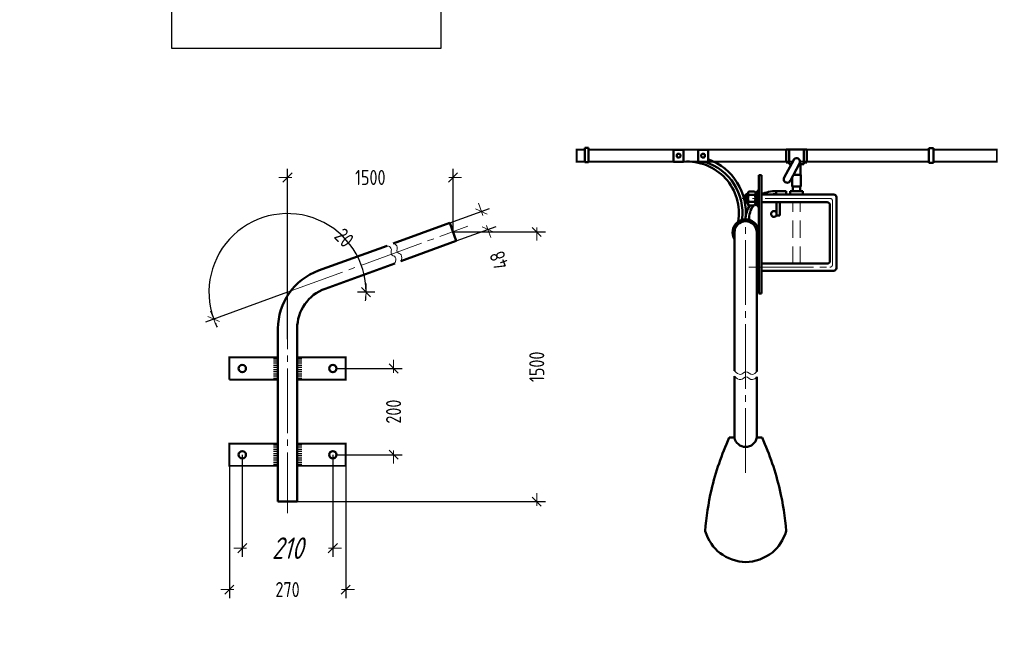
# Model space of a CAD drawing. Header units: millimetres. Extents: x 0 to 420, y 0 to 297.
# Tile 1 of 6: x 0 to 228, y 0 to 143. Entities that reach past the tile are written whole.
import ezdxf

# ---------------------------------------------------------------- set-up
doc = ezdxf.new("R2010")
doc.units = ezdxf.units.MM
for name, pattern in [('K5LT_AXLED', [19.5, 15, -1.5, 1.5, -1.5]), ('K5LT_BASIC', [0]), ('K5LT_DASHED', [6, 4, -2]), ('K5LT_THIN', [0]), ('K5LT_THIN_INCLUDED_TO_HATCHING', [0])]:
    doc.linetypes.add(name, pattern=pattern)
doc.layers.add('Системный слой', color=7, linetype='Continuous')
doc.styles.add('KDIMTEXTSTYLE', font='GOST_AU.SHX', dxfattribs={"width": 0.96, "oblique": 15, "height": 5})
doc.dimstyles.new('KDIMSTYLE (0.10)', dxfattribs={"dimtxt": 5, "dimasz": 1, "dimexe": 2, "dimexo": 0, "dimgap": 1, "dimtad": 1, "dimlfac": 10, "dimtxsty": 'KDIMTEXTSTYLE', "dimsah": 1, "dimcen": 0, "dimdle": 1, "dimadec": 0, "dimazin": 0, "dimtfac": 0.667, "dimtmove": 0, "dimatfit": 3, "dimfxl": 1, "dimtvp": 1, "dimtolj": 1, "dimtzin": 0, "dimarcsym": 0})
picture_1 = doc.add_image_def('image1.png', size_in_pixel=(523, 236))
pattern_1 = [(0, (0, 0), (0, 0.5), [])]

# ---------------------------------------------------------------- blocks, each defined once
blk = doc.blocks.new('U10')
at = {"layer": 'Системный слой', "color": 7, "linetype": 'K5LT_BASIC', "lineweight": 50}
for p, q in [((172.12, 106.6), (171.52, 106.6)), ((171.52, 106.6), (171.52, 79.1)), ((172.12, 79.1), (172.12, 106.6)), ((171.52, 79.1), (172.12, 79.1))]:
    blk.add_line(p, q, dxfattribs=at)
blk = doc.blocks.new('U11')
at = {"layer": 'Системный слой', "color": 7, "linetype": 'K5LT_BASIC', "lineweight": 50}
for p, q in [((210.99, 112.85), (212.09, 112.85)), ((210.99, 109.45), (210.99, 112.85)), ((212.09, 112.85), (212.09, 109.45)), ((212.09, 109.45), (210.99, 109.45))]:
    blk.add_line(p, q, dxfattribs=at)
blk = doc.blocks.new('U12')
at = {"layer": 'Системный слой', "color": 7, "linetype": 'K5LT_BASIC', "lineweight": 50}
for p, q in [((131.97, 112.94), (131.17, 112.94)), ((131.17, 112.94), (131.17, 109.64)), ((131.97, 109.64), (131.97, 112.94)), ((131.17, 109.64), (131.97, 109.64))]:
    blk.add_line(p, q, dxfattribs=at)
blk = doc.blocks.new('U13')
at = {"layer": 'Системный слой', "color": 7, "linetype": 'K5LT_BASIC', "lineweight": 50}
for p, q in [((159.74, 112.53), (157.44, 112.53)), ((157.44, 112.53), (157.44, 109.73)), ((159.74, 109.73), (159.74, 112.53)), ((157.44, 109.73), (159.74, 109.73))]:
    blk.add_line(p, q, dxfattribs=at)
blk = doc.blocks.new('U14')
at = {"layer": 'Системный слой', "color": 7, "linetype": 'K5LT_BASIC', "lineweight": 50}
for p, q in [((176.42, 100.32), (175.65, 100.32)), ((175.65, 100.32), (175.65, 97.27)), ((176.42, 97.27), (176.42, 100.32)), ((175.65, 97.27), (176.42, 97.27))]:
    blk.add_line(p, q, dxfattribs=at)
blk = doc.blocks.new('U15')
at = {"layer": 'Системный слой', "color": 7, "linetype": 'K5LT_BASIC', "lineweight": 50}
for p, q in [((177.87, 102.88), (175.58, 102.88)), ((175.58, 102.88), (175.58, 102.12)), ((177.87, 102.12), (177.87, 102.88)), ((175.58, 102.12), (177.87, 102.12))]:
    blk.add_line(p, q, dxfattribs=at)
blk = doc.blocks.new('U19')
at = {"layer": 'Системный слой', "color": 7, "linetype": 'K5LT_BASIC', "lineweight": 50}
for p, q in [((154.06, 112.53), (151.76, 112.53)), ((151.76, 112.53), (151.76, 109.73)), ((154.06, 109.73), (154.06, 112.53)), ((151.76, 109.73), (154.06, 109.73))]:
    blk.add_line(p, q, dxfattribs=at)
blk = doc.blocks.new('KDIMARROW_03')
at = {"layer": 'Системный слой', "color": 0, "linetype": 'K5LT_THIN', "lineweight": 18}
for p, q in [((-1.06, -1.06), (1.06, 1.06)), ((0, 0), (-1, 0)), ((0, 0), (2, 0))]:
    blk.add_line(p, q, dxfattribs=at)

msp = doc.modelspace()

# ---------------------------------------------------------------- hatches: boundary and pattern name
at = {"layer": 'Системный слой'}
h = msp.add_hatch(dxfattribs=at)
h.set_pattern_fill('Дерево в прод. сечении', style=0, pattern_type=0)
h.set_pattern_definition(pattern_1)
h.paths.add_polyline_path([(59.93, 59.1436), (59.93, 64.2879), (58.88, 64.2879), (58.88, 59.1436)])
h = msp.add_hatch(dxfattribs=at)
h.set_pattern_fill('Дерево в прод. сечении', style=0, pattern_type=0)
h.set_pattern_definition(pattern_1)
h.paths.add_polyline_path([(64.3883, 59.1436), (64.3883, 64.2879), (65.4383, 64.2879), (65.4383, 59.1436)])
h = msp.add_hatch(dxfattribs=at)
h.set_pattern_fill('Дерево в прод. сечении', style=0, pattern_type=0)
h.set_pattern_definition(pattern_1)
h.paths.add_polyline_path([(59.93, 39.1224), (59.93, 44.2666), (58.88, 44.2666), (58.88, 39.1224)])
h = msp.add_hatch(dxfattribs=at)
h.set_pattern_fill('Дерево в прод. сечении', style=0, pattern_type=0)
h.set_pattern_definition(pattern_1)
h.paths.add_polyline_path([(64.3883, 39.1224), (64.3883, 44.2666), (65.4383, 44.2666), (65.4383, 39.1224)])

# ---------------------------------------------------------------- linework, layer by layer
at = {"layer": 'Системный слой', "color": 7, "linetype": 'K5LT_BASIC', "lineweight": 50}
for p, q in [((177.8697, 112.5335), (180.2657, 112.5335)), ((177.8697, 112.5335), (177.8697, 109.5447)), ((178.5674, 112.5335), (178.5674, 109.1335)), ((182.6617, 112.5335), (180.2657, 112.5335)), ((181.9641, 112.5335), (181.9641, 109.1335)), ((182.6617, 112.5335), (182.6617, 109.5447)), ((179.6106, 110.1927), (177.4091, 106.0718)), ((177.8697, 109.5447), (178.5697, 109.5447)), ((178.5674, 109.1335), (179.0448, 109.1335)), ((180.9487, 109.317), (178.7662, 105.2245)), ((181.1641, 109.1335), (181.1641, 106.6806)), ((181.9641, 109.1335), (181.1641, 109.1335)), ((181.9641, 109.1335), (181.4063, 109.1335)), ((182.6617, 109.5447), (181.9617, 109.5447)), ((179.2236, 106.0823), (179.2236, 103.9806)), ((179.5427, 106.6806), (180.2657, 106.6806)), ((181.3078, 106.6806), (180.2657, 106.6806)), ((181.3078, 106.6806), (181.3078, 103.9806)), ((169.195, 102.8539), (169.0003, 102.5166)), ((169.195, 102.8539), (169.0003, 102.5166)), ((170.5533, 102.8539), (169.195, 102.8539)), ((170.5533, 102.8539), (169.195, 102.8539)), ((170.7481, 102.5166), (170.5533, 102.8539)), ((170.7481, 102.5166), (170.5533, 102.8539)), ((171.5157, 102.989), (171.1614, 102.989)), ((171.1614, 102.989), (171.1614, 101.2175)), ((171.5157, 102.989), (171.1614, 102.989)), ((171.1614, 102.989), (171.1614, 101.2175)), ((171.5157, 101.2175), (171.5157, 102.989)), ((171.5157, 101.2175), (171.5157, 102.989)), ((178.8196, 102.1183), (178.8196, 102.8806)), ((178.8196, 102.8806), (180.2657, 102.8806)), ((179.2236, 103.9806), (180.2657, 103.9806)), ((179.4423, 103.9806), (179.4423, 102.8806)), ((181.3078, 103.9806), (180.2657, 103.9806)), ((181.7119, 102.8806), (180.2657, 102.8806)), ((181.0892, 103.9806), (181.0892, 102.8806)), ((181.7119, 102.1183), (181.7119, 102.8806)), ((168.5783, 102.1623), (168.3893, 101.9733)), ((168.3893, 101.9733), (168.3893, 100.4617)), ((168.3893, 101.9733), (169.0003, 101.9733)), ((168.3893, 101.9733), (169.0003, 101.9733)), ((169.0003, 102.1623), (168.5783, 102.1623)), ((168.5783, 102.1623), (168.5783, 100.2727)), ((169.0003, 102.1623), (168.5783, 102.1623)), ((169.0003, 102.5166), (169.0003, 101.2175)), ((169.0003, 102.5166), (169.0003, 101.2175)), ((169.0003, 99.9184), (169.0003, 101.2175)), ((169.0003, 99.9184), (169.0003, 101.2175)), ((170.5533, 102.0357), (169.195, 102.0357)), ((170.5533, 102.0357), (169.195, 102.0357)), ((170.7481, 102.5934), (170.7481, 101.2175)), ((170.7481, 102.5934), (170.7481, 101.2175)), ((170.7481, 101.2175), (170.7481, 102.5166)), ((170.7481, 101.2175), (170.7481, 102.5166)), ((170.7481, 101.2175), (170.7481, 99.9184)), ((170.7481, 99.8417), (170.7481, 101.2175)), ((170.7481, 101.2175), (170.7481, 99.9184)), ((170.7481, 99.8417), (170.7481, 101.2175)), ((171.1614, 102.5934), (170.754, 102.5934)), ((171.1614, 102.5934), (170.754, 102.5934)), ((171.1614, 101.2962), (170.754, 101.4445)), ((171.1614, 101.2962), (170.754, 101.4445)), ((170.754, 101.1366), (171.1614, 100.9883)), ((170.754, 101.1366), (171.1614, 100.9883)), ((171.1614, 101.2175), (171.1614, 102.5934)), ((171.1614, 101.2175), (171.1614, 102.5934)), ((171.1614, 101.2175), (171.1614, 100.3023)), ((171.1614, 100.3023), (171.1614, 101.2175)), ((171.1614, 101.2175), (171.1614, 100.3023)), ((171.1614, 99.446), (171.1614, 101.2175)), ((171.5157, 101.2175), (171.5157, 100.3023)), ((171.5157, 101.2175), (171.5157, 99.446)), ((188.9139, 102.1183), (172.1157, 102.1183)), ((172.1157, 102.1183), (172.1157, 84.4183)), ((189.5139, 85.0183), (189.5139, 101.5183)), ((168.3893, 100.4617), (168.5783, 100.2727)), ((168.3893, 100.4617), (169.0003, 100.4617)), ((168.3893, 100.4617), (169.0003, 100.4617)), ((168.5783, 100.2727), (169.0003, 100.2727)), ((168.5783, 100.2727), (169.0003, 100.2727)), ((169.195, 99.5811), (169.0003, 99.9184)), ((169.195, 99.5811), (169.0003, 99.9184)), ((170.5533, 100.3993), (169.195, 100.3993)), ((170.5533, 100.3993), (169.195, 100.3993)), ((170.5533, 99.5811), (169.195, 99.5811)), ((170.5533, 99.5811), (169.195, 99.5811)), ((170.7481, 99.9184), (170.5533, 99.5811)), ((170.7481, 99.9184), (170.5533, 99.5811)), ((170.9016, 99.8417), (170.754, 99.8417)), ((171.1614, 99.8417), (170.754, 99.8417)), ((171.5157, 99.446), (171.1614, 99.446)), ((187.4157, 100.3168), (172.1157, 100.3168)), ((172.1157, 100.3168), (172.1157, 86.0674)), ((188.0157, 86.6674), (188.0157, 99.7168)), ((99.7983, 95.5231), (86.6411, 90.7343)), ((99.7983, 95.5231), (101.3232, 91.3336)), ((165.8657, 93.2994), (165.8657, 61.1704)), ((171.0657, 61.0302), (171.0657, 93.2994)), ((85.2665, 90.234), (69.351, 84.4412)), ((88.4171, 86.6362), (101.3232, 91.3336)), ((70.8759, 80.2517), (87.0425, 86.1359)), ((172.1157, 86.0674), (187.4157, 86.0674)), ((172.1157, 84.4183), (188.9139, 84.4183)), ((59.93, 30.8059), (59.93, 70.9865)), ((64.3883, 30.8059), (64.3883, 70.9865)), ((59.93, 64.2879), (59.93, 59.1436)), ((64.3883, 64.2879), (64.3883, 59.1436)), ((165.8657, 59.9467), (165.8657, 45.6049)), ((171.0657, 45.6049), (171.0657, 59.8065)), ((59.93, 44.2666), (59.93, 39.1224)), ((64.3883, 44.2666), (64.3883, 39.1224)), ((165.8657, 45.6708), (164.6657, 45.6708)), ((171.0657, 45.6708), (172.2657, 45.6708)), ((64.3883, 30.8059), (59.93, 30.8059))]:
    msp.add_line(p, q, dxfattribs=at)
at = {"layer": 'Системный слой', "color": 7, "linetype": 'K5LT_AXLED', "lineweight": 18}
for p, q in [((188.0269, 101.2175), (167.6562, 101.2175)), ((188.6269, 85.8491), (188.6269, 100.6175)), ((168.4657, 37.514), (168.4657, 99.6748)), ((60.851, 78.9752), (103.9675, 94.7404)), ((169.2137, 85.2491), (188.0269, 85.2491)), ((62.1591, 81.2345), (62.1591, 28.101))]:
    msp.add_line(p, q, dxfattribs=at)
at = {"layer": 'Системный слой', "color": 7, "linetype": 'K5LT_DASHED', "lineweight": 18}
for p, q in [((179.4423, 86.0674), (179.4423, 100.3168)), ((181.0892, 86.0674), (181.0892, 100.3168))]:
    msp.add_line(p, q, dxfattribs=at)
at = {"layer": 'Системный слой', "color": 7, "linetype": 'K5LT_THIN_INCLUDED_TO_HATCHING', "lineweight": 18}
for p, q in [((171.1614, 87.0206), (171.1614, 85.2491)), ((171.5157, 87.0206), (171.1614, 87.0206)), ((171.1614, 83.4776), (171.1614, 85.2491)), ((171.5157, 83.4776), (171.1614, 83.4776))]:
    msp.add_line(p, q, dxfattribs=at)
at = {"layer": 'Системный слой', "color": 7, "linetype": 'K5LT_BASIC', "const_width": 0.45}
for points in [[(131.1728, 109.7335), (129.2798, 109.7335), (129.2798, 112.5335), (131.1728, 112.5335)], [(131.9728, 112.5335), (210.9855, 112.5335)], [(212.0855, 112.5335), (226.7555, 112.5335), (226.7555, 109.7335), (212.0855, 109.733)], [(175.2624, 109.7335), (131.9728, 109.7335)], [(179.3653, 109.7335), (175.2624, 109.7335)], [(210.9855, 109.733), (181.0657, 109.732)], [(48.6559, 59.1436), (48.6559, 64.2879), (59.93, 64.2879)], [(64.3883, 64.2879), (75.6624, 64.2879), (75.6624, 59.1436), (64.3883, 59.1436)], [(59.93, 59.1436), (48.6559, 59.1436)], [(59.93, 39.1224), (48.6559, 39.1224), (48.6559, 44.2666), (59.8809, 44.2666)], [(64.3883, 44.2666), (75.6624, 44.2666), (75.6624, 39.1224), (64.3883, 39.1224)]]:
    msp.add_lwpolyline(points, dxfattribs=at)
at = {"layer": 'Системный слой', "color": 7, "linetype": 'K5LT_BASIC', "lineweight": 50}
for centre, radius in [((152.9105, 111.1335), 0.4456), ((158.5858, 111.1335), 0.4456), ((51.6591, 61.7158), 0.85), ((72.6591, 61.7158), 0.85), ((51.6591, 41.6945), 0.85), ((72.6591, 41.6945), 0.85)]:
    msp.add_circle(centre, radius, dxfattribs=at)
for centre, radius, start, end in [((154.9241, 97.7788), 11.9859, 350.596119, 94.131877), ((155.3161, 97.8826), 12.4, 352.319956, 72.886171), ((155.3161, 97.8826), 13.1981, 353.32805, 70.435218), ((180.2657, 109.7335), 0.8, 328.619643, 158.797805), ((178.0928, 105.6564), 0.8, 148.724036, 336.53534), ((175.26, 96.0463), 6.8418, 87.329573, 117.358883), ((170.8163, 101.2175), 1.8161, 153.221661, 180), ((170.8163, 101.2175), 1.8161, 153.221661, 180), ((170.8163, 101.2175), 1.8161, 180, 206.778339), ((170.8163, 101.2175), 1.8161, 180, 206.778339), ((169.5094, 102.4149), 0.4926, 146.71445, 230.338392), ((169.5094, 102.4149), 0.4926, 146.71445, 230.338392), ((170.2389, 102.4149), 0.4926, 309.661611, 33.28555), ((170.2389, 102.4149), 0.4926, 309.661611, 33.28555), ((168.932, 101.2175), 1.8161, 0, 26.778339), ((168.932, 101.2175), 1.8161, 0, 26.778339), ((168.932, 101.2175), 1.8161, 333.221661, 0), ((168.932, 101.2175), 1.8161, 333.221661, 0), ((175.26, 96.0463), 6.8418, 131.258506, 131.260941), ((175.0968, 96.3124), 5.8526, 86.504589, 97.244416), ((188.9139, 101.5183), 0.6, 0, 90), ((175.26, 96.0463), 6.8418, 148.892049, 177.462723), ((169.5094, 100.0201), 0.4926, 129.661608, 213.28555), ((169.5094, 100.0201), 0.4926, 129.661608, 213.28555), ((175.0968, 96.3124), 5.8526, 146.047516, 180.851484), ((170.2389, 100.0201), 0.4926, 326.71445, 50.338389), ((170.2389, 100.0201), 0.4926, 326.71445, 50.338389), ((175.0628, 97.606), 0.6785, 29.951283, 330.048717), ((187.4157, 99.7168), 0.6, 0, 90), ((168.4657, 93.2994), 3.05, 328.480141, 211.519859), ((168.4657, 93.2994), 2.6, 0, 180), ((187.4157, 86.6674), 0.6, 270, 0), ((188.9139, 85.0183), 0.6, 270, 0), ((74.2481, 70.9865), 14.3182, 110, 180), ((74.2481, 70.9865), 9.8598, 110, 180), ((168.4657, 46.1583), 2.6453, 190.621336, 349.378664)]:
    msp.add_arc(centre, radius, start, end, dxfattribs=at)
at = {"layer": 'Системный слой', "color": 7, "linetype": 'K5LT_AXLED', "lineweight": 18}
for centre, start, end in [((188.0269, 100.6175), 0, 90), ((188.0269, 85.8491), 270, 0)]:
    msp.add_arc(centre, 0.6, start, end, dxfattribs=at)
at = {"layer": 'Системный слой', "color": 7, "linetype": 'K5LT_THIN', "lineweight": 18}
for points in [[(87.0425, 86.1359), (87.319, 86.7346), (87.352, 87.2183), (87.1413, 87.5872), (86.9825, 87.8653), (86.4291, 87.9478), (86.2497, 88.2255), (86.0087, 88.5983), (86.4212, 89.3437), (86.1634, 89.6949), (85.9802, 89.9446), (85.6813, 90.1243), (85.2665, 90.234)], [(88.4171, 86.6362), (88.6936, 87.2349), (88.7266, 87.7187), (88.5159, 88.0875), (88.3571, 88.3656), (87.8037, 88.4481), (87.6243, 88.7258), (87.3834, 89.0986), (87.7958, 89.844), (87.5381, 90.1952), (87.3548, 90.4449), (87.0559, 90.6246), (86.6411, 90.7343)], [(165.8657, 61.1704), (166.3634, 60.5839), (166.8591, 60.3116), (167.3527, 60.3534), (167.7249, 60.3849), (168.0838, 60.9299), (168.4657, 60.9835), (168.9784, 61.0554), (169.5644, 60.2524), (170.0628, 60.3534), (170.414, 60.4245), (170.7483, 60.6501), (171.0657, 61.0302)], [(165.8657, 59.9467), (166.3634, 59.3602), (166.8591, 59.0879), (167.3527, 59.1297), (167.7249, 59.1612), (168.0838, 59.7062), (168.4657, 59.7598), (168.9784, 59.8317), (169.5644, 59.0287), (170.0628, 59.1297), (170.414, 59.2008), (170.7483, 59.4264), (171.0657, 59.8065)]]:
    msp.add_open_spline(points, degree=3, knots=[0, 0, 0, 0, 1, 1, 1, 2, 2, 2, 3, 3, 3, 4, 4, 4, 4], dxfattribs=at)
at = {"layer": 'Системный слой', "color": 7, "linetype": 'K5LT_BASIC', "lineweight": 50}
for points, knots in [([(164.6657, 45.6708), (162.8776, 41.7348), (161.5004, 37.6978), (160.5342, 33.5596), (159.7985, 30.4089), (159.301, 27.1996), (159.0418, 23.9317)], [0, 0, 0, 0, 1, 1, 1, 2, 2, 2, 2]), ([(172.2657, 45.6708), (174.0539, 41.7348), (175.4311, 37.6978), (176.3973, 33.5596), (177.133, 30.4089), (177.6304, 27.1996), (177.8897, 23.9317)], [0, 0, 0, 0, 1, 1, 1, 2, 2, 2, 2]), ([(159.0418, 23.9317), (159.8431, 21.7924), (160.9866, 20.0571), (162.5306, 18.8674), (164.1101, 17.6503), (166.4908, 16.7884), (168.4657, 16.781), (170.5399, 16.7732), (173.0636, 17.7054), (174.677, 19.0345), (176.107, 20.2128), (177.1605, 21.8859), (177.8897, 23.9317)], [0, 0, 0, 0, 1, 1, 1, 2, 2, 2, 3, 3, 3, 4, 4, 4, 4])]:
    msp.add_open_spline(points, degree=3, knots=knots, dxfattribs=at)

# ---------------------------------------------------------------- block references
at = {"layer": 'Системный слой'}
for name in ['U12', 'U19', 'U13', 'U11', 'U10', 'U15', 'U14']:
    msp.add_blockref(name, (0, 0), dxfattribs=at)

# ---------------------------------------------------------------- dimensions: what is measured, and where the dimension line sits
at = {"layer": 'Системный слой', "color": 7}
for base, p1, p2, location, text in [((100.5608, 106.0718), (62.1591, 68.5428), (100.5608, 93.4284), (81.3599, 106.0718), '\\H5.0;\\W0.965;\\Q15;\\H5.0;\\W0.965;\\Q15;\\Q0;\\H3.50;1500'), ((75.6624, 10.3842), (48.6559, 39.1224), (75.6624, 39.1224), (62.1591, 10.3842), '\\H5.0;\\W0.965;\\Q15;\\H5.0;\\W0.965;\\Q15;\\Q0;\\H3.50;270')]:
    msp.add_linear_dim(base=base, p1=p1, p2=p2, location=location, text=text, dimstyle='KDIMSTYLE (0.10)', override={"dimexo": 0, "dimblk1": 'KDIMARROW_03', "dimblk2": 'KDIMARROW_03', "dimse1": 0, "dimse2": 0, "dimclrt": 7, "dimtolj": 1}, dxfattribs=at).render()
for base, p1, p2, angle, location, text in [((107.1307, 98.1919), (101.3232, 91.3336), (99.7983, 95.5231), 110, (111.2525, 86.8674), '\\H5.0;\\W0.965;\\Q15;\\H5.0;\\W0.965;\\Q15;\\Q0;\\H3.50;48'), ((119.9856, 30.8059), (100.5608, 93.4284), (64.3883, 30.8059), 90, (119.9856, 62.1171), '\\H5.0;\\W0.965;\\Q15;\\H5.0;\\W0.965;\\Q15;\\Q0;\\H3.50;1500'), ((86.7665, 61.7158), (73.5091, 41.6945), (73.5091, 61.7158), 90, (86.7665, 51.7051), '\\H5.0;\\W0.965;\\Q15;\\H5.0;\\W0.965;\\Q15;\\Q0;\\H3.50;200')]:
    msp.add_linear_dim(base=base, p1=p1, p2=p2, angle=angle, location=location, text=text, dimstyle='KDIMSTYLE (0.10)', override={"dimexo": 0, "dimblk1": 'KDIMARROW_03', "dimblk2": 'KDIMARROW_03', "dimse1": 0, "dimse2": 0, "dimclrt": 7, "dimtolj": 1}, dxfattribs=at).render()
msp.add_angular_dim_2l(base=(79.2138, 85.8835), line1=((62.1531, 79.4513), (60.851, 78.9752)), line2=((62.1531, 79.4513), (82.3973, 79.4513)), location=(75.3055, 92.0788), text='\\H5.0;\\W0.965;\\Q15;\\H5.0;\\W0.965;\\Q15;\\Q0;\\H3.50;20', dimstyle='KDIMSTYLE (0.10)', override={"dimblk1": 'KDIMARROW_03', "dimblk2": 'KDIMARROW_03', "dimclrt": 7, "dimtolj": 1}, dxfattribs=at).render()
msp.add_linear_dim(base=(72.6591, 20.0128), p1=(51.6591, 41.6945), p2=(72.6591, 41.6945), location=(62.1591, 20.0128), dimstyle='KDIMSTYLE (0.10)', override={"dimexo": 0, "dimpost": '\\H5.0;\\W0.965;\\Q15;<>', "dimblk1": 'KDIMARROW_03', "dimblk2": 'KDIMARROW_03', "dimse1": 0, "dimse2": 0, "dimclrt": 7, "dimtolj": 1}, dxfattribs=at).render()

# ---------------------------------------------------------------- pictures from other files: only their frames are drawn
at = {"layer": 'Системный слой'}
image = msp.add_image(picture_1, insert=(97.7357, 135.9843), size_in_units=(138.3771, 62.4417), rotation=90, dxfattribs=at)
image.dxf.flags = 15

doc.saveas('drawing.dxf')
